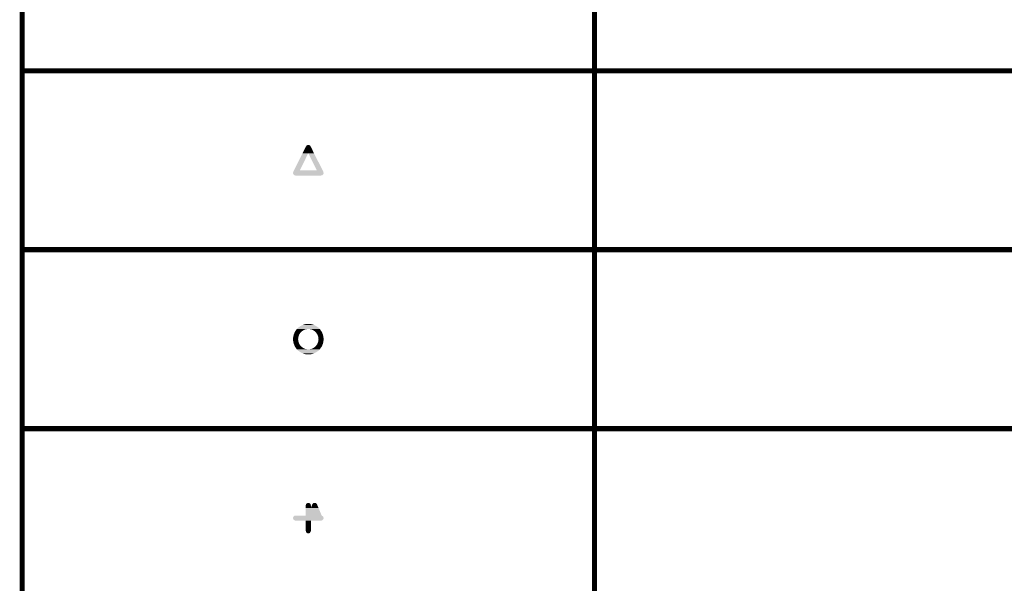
# Model space of a CAD drawing. Extents: x -16.7 to 17.3, y -13.5 to 8.5.
# Tile 33 of 37: x 8.5 to 10, y 0.1 to 1. Entities that reach past the tile are written whole.
import ezdxf

# ---------------------------------------------------------------- set-up
doc = ezdxf.new("R2010")
doc.units = 0
doc.layers.get('0').update_dxf_attribs({"linetype": 'CONTINUOUS'})
doc.layers.add('FAB_ART', color=2, linetype='CONTINUOUS')

# ---------------------------------------------------------------- blocks, each defined once
blk = doc.blocks.new('CUSTOM_5')
for points in [[(-0.004, 0.02), (-0.0036, 0.0217), (0.004, 0.02), (0.0036, 0.0217)], [(-0.004, 0.016), (-0.004, 0.02), (0.004, 0.016), (0.004, 0.02)], [(-0.004, 0.004), (-0.004, 0.016), (0.021, 0.004), (0.016, 0.016)], [(-0.0036, 0.0217), (-0.0025, 0.0231), (0.0036, 0.0217), (0.0025, 0.0231)], [(-0.0025, 0.0231), (-0.0009, 0.0239), (0.0025, 0.0231), (0.0009, 0.0239)], [(-0.0009, 0.0239), (-0.0009, 0.0239), (0.0009, 0.0239), (-0.0009, 0.0239)], [(0.004, 0.016), (0.0063, 0.0215), (0.016, 0.016), (0.0137, 0.0215)], [(0.0063, 0.0215), (0.0065, 0.0219), (0.0137, 0.0215), (0.0134, 0.0219)], [(0.0065, 0.0219), (0.0074, 0.023), (0.0134, 0.0219), (0.0127, 0.023)], [(0.0074, 0.023), (0.0077, 0.0233), (0.0127, 0.023), (0.0122, 0.0233)], [(0.0077, 0.0233), (0.0091, 0.0238), (0.0122, 0.0233), (0.0111, 0.0238)], [(0.0091, 0.0238), (0.0093, 0.0239), (0.0111, 0.0238), (0.0093, 0.0239)], [(-0.024, 0), (-0.0239, 0.0009), (0.024, 0), (0.0238, 0.0009)], [(-0.0238, -0.0009), (-0.024, 0), (0.0239, -0.0009), (0.024, 0)], [(-0.0239, 0.0009), (-0.0235, 0.0017), (0.0238, 0.0009), (0.0236, 0.0017)], [(-0.0235, 0.0017), (-0.0231, 0.0025), (0.0236, 0.0017), (0.023, 0.0025)], [(-0.0231, 0.0025), (-0.0223, 0.0031), (0.023, 0.0025), (0.0225, 0.0031)], [(-0.0223, 0.0031), (-0.0217, 0.0036), (0.0225, 0.0031), (0.0216, 0.0036)], [(-0.0217, 0.0036), (-0.0206, 0.0039), (0.0216, 0.0036), (0.0211, 0.0039)], [(-0.0206, 0.0039), (-0.02, 0.004), (0.0211, 0.0039), (0.021, 0.004)], [(-0.0236, -0.0017), (-0.0238, -0.0009), (0.0235, -0.0017), (0.0239, -0.0009)], [(-0.023, -0.0025), (-0.0236, -0.0017), (0.0231, -0.0025), (0.0235, -0.0017)], [(-0.0225, -0.0031), (-0.023, -0.0025), (0.0223, -0.0031), (0.0231, -0.0025)], [(-0.0215, -0.0036), (-0.0225, -0.0031), (0.0217, -0.0036), (0.0223, -0.0031)], [(-0.0209, -0.0039), (-0.0215, -0.0036), (0.0204, -0.0039), (0.0217, -0.0036)], [(-0.02, -0.004), (-0.0209, -0.0039), (0.02, -0.004), (0.0204, -0.0039)], [(-0.004, -0.02), (-0.004, -0.004), (0.004, -0.02), (0.004, -0.004)], [(-0.0036, -0.0217), (-0.004, -0.02), (0.0036, -0.0217), (0.004, -0.02)], [(-0.0025, -0.0231), (-0.0036, -0.0217), (0.0025, -0.0231), (0.0036, -0.0217)], [(-0.0009, -0.0239), (-0.0025, -0.0231), (0.0009, -0.0239), (0.0025, -0.0231)]]:
    blk.add_solid(points)
blk = doc.blocks.new('CUSTOM_7')
for points in [[(-0.0089, 0.0111), (-0.0036, 0.0218), (0.0089, 0.0111), (0.0036, 0.0218)], [(-0.0036, 0.0218), (-0.0025, 0.0231), (0.0036, 0.0218), (0.0025, 0.0231)], [(-0.0025, 0.0231), (-0.0024, 0.0232), (0.0025, 0.0231), (0.0024, 0.0232)], [(-0.0024, 0.0232), (-0.0009, 0.0239), (0.0024, 0.0232), (0.0009, 0.0239)], [(-0.0009, 0.0239), (0.0008, 0.0239), (0.0009, 0.0239), (0.0008, 0.0239)], [(-0.0225, -0.016), (-0.0089, 0.0111), (-0.0135, -0.016), (0, 0.0111)], [(0.0135, -0.016), (0, 0.0111), (0.0225, -0.016), (0.0089, 0.0111)], [(-0.024, -0.02), (-0.0236, -0.0182), (0.024, -0.02), (0.0236, -0.0182)], [(-0.0238, -0.0209), (-0.024, -0.02), (0.0239, -0.0209), (0.024, -0.02)], [(-0.0236, -0.0217), (-0.0238, -0.0209), (0.0235, -0.0217), (0.0239, -0.0209)], [(-0.0236, -0.0182), (-0.0225, -0.016), (0.0236, -0.0182), (0.0225, -0.016)], [(-0.023, -0.0225), (-0.0236, -0.0217), (0.0231, -0.0225), (0.0235, -0.0217)], [(-0.0225, -0.0231), (-0.023, -0.0225), (0.0223, -0.0231), (0.0231, -0.0225)], [(-0.0215, -0.0236), (-0.0225, -0.0231), (0.0217, -0.0236), (0.0223, -0.0231)], [(-0.0209, -0.0239), (-0.0215, -0.0236), (0.0204, -0.0239), (0.0217, -0.0236)], [(-0.02, -0.024), (-0.0209, -0.0239), (0.02, -0.024), (0.0204, -0.0239)]]:
    blk.add_solid(points)
blk = doc.blocks.new('CUSTOM_10')
for points in [[(-0.0184, 0.0154), (-0.0181, 0.0157), (-0.0039, 0.0154), (-0.003, 0.0157)], [(-0.0181, 0.0157), (-0.0178, 0.016), (-0.0028, 0.0157), (0, 0.016)], [(-0.0181, 0.0157), (-0.0181, 0.0157), (-0.003, 0.0157), (-0.0028, 0.0157)], [(-0.0178, 0.016), (-0.0157, 0.0181), (0.0178, 0.016), (0.0157, 0.0181)], [(-0.0157, 0.0181), (-0.0154, 0.0184), (0.0157, 0.0181), (0.0154, 0.0184)], [(-0.0154, 0.0184), (-0.0152, 0.0186), (0.0154, 0.0184), (0.0152, 0.0186)], [(-0.0152, 0.0186), (-0.0123, 0.0206), (0.0152, 0.0186), (0.0123, 0.0206)], [(-0.0123, 0.0206), (-0.012, 0.0208), (0.0123, 0.0206), (0.012, 0.0208)], [(-0.012, 0.0208), (-0.0117, 0.0209), (0.012, 0.0208), (0.0117, 0.0209)], [(-0.0117, 0.0209), (-0.0085, 0.0224), (0.0117, 0.0209), (0.0085, 0.0224)], [(-0.0085, 0.0224), (-0.0082, 0.0226), (0.0085, 0.0224), (0.0082, 0.0226)], [(-0.0082, 0.0226), (-0.0079, 0.0227), (0.0082, 0.0226), (0.0079, 0.0227)], [(-0.0079, 0.0227), (-0.0045, 0.0236), (0.0079, 0.0227), (0.0045, 0.0236)], [(-0.0045, 0.0236), (-0.0042, 0.0236), (0.0045, 0.0236), (0.0042, 0.0236)], [(-0.0042, 0.0236), (-0.0038, 0.0237), (0.0042, 0.0236), (0.0038, 0.0237)], [(-0.0038, 0.0237), (-0.0003, 0.024), (0.0038, 0.0237), (0.0003, 0.024)], [(-0.0003, 0.024), (0, 0.024), (0.0003, 0.024), (0, 0.024)], [(0.0028, 0.0157), (0, 0.016), (0.0181, 0.0157), (0.0178, 0.016)], [(0.0039, 0.0154), (0.003, 0.0157), (0.0184, 0.0154), (0.0181, 0.0157)], [(-0.024, 0.0003), (-0.0238, 0.0028), (-0.016, 0.0003), (-0.0157, 0.0028)], [(-0.024, 0.0002), (-0.024, 0.0003), (-0.016, 0.0002), (-0.016, 0.0003)], [(-0.024, 0), (-0.024, 0.0002), (-0.016, 0), (-0.016, 0.0002)], [(-0.024, -0.0002), (-0.024, 0), (-0.016, -0.0002), (-0.016, 0)], [(-0.0238, 0.0028), (-0.0237, 0.0038), (-0.0157, 0.0028), (-0.0155, 0.0038)], [(-0.0237, 0.0038), (-0.0236, 0.0042), (-0.0155, 0.0038), (-0.0154, 0.0042)], [(-0.0236, 0.0045), (-0.0233, 0.0055), (-0.0153, 0.0045), (-0.015, 0.0055)], [(-0.0236, 0.0042), (-0.0236, 0.0045), (-0.0154, 0.0042), (-0.0153, 0.0045)], [(-0.0233, 0.0055), (-0.0227, 0.0079), (-0.015, 0.0055), (-0.0139, 0.0079)], [(-0.0227, 0.0079), (-0.0226, 0.008), (-0.0139, 0.0079), (-0.0138, 0.008)], [(-0.0226, 0.0082), (-0.0224, 0.0085), (-0.0137, 0.0082), (-0.0135, 0.0085)], [(-0.0226, 0.008), (-0.0226, 0.0082), (-0.0138, 0.008), (-0.0137, 0.0082)], [(-0.0224, 0.0085), (-0.0216, 0.0103), (-0.0135, 0.0085), (-0.0122, 0.0103)], [(-0.0216, 0.0103), (-0.0209, 0.0117), (-0.0122, 0.0103), (-0.0108, 0.0117)], [(-0.0209, 0.0117), (-0.0208, 0.012), (-0.0108, 0.0117), (-0.0105, 0.012)], [(-0.0208, 0.012), (-0.0206, 0.0122), (-0.0105, 0.012), (-0.0103, 0.0122)], [(-0.0206, 0.0123), (-0.0195, 0.0138), (-0.0102, 0.0123), (-0.008, 0.0138)], [(-0.0206, 0.0122), (-0.0206, 0.0123), (-0.0103, 0.0122), (-0.0102, 0.0123)], [(-0.0195, 0.0138), (-0.0187, 0.015), (-0.008, 0.0138), (-0.0055, 0.015)], [(-0.0187, 0.015), (-0.0186, 0.0152), (-0.0055, 0.015), (-0.005, 0.0152)], [(-0.0186, 0.0152), (-0.0184, 0.0154), (-0.005, 0.0152), (-0.0039, 0.0154)], [(0.005, 0.0152), (0.0039, 0.0154), (0.0186, 0.0152), (0.0184, 0.0154)], [(0.0055, 0.015), (0.005, 0.0152), (0.0187, 0.015), (0.0186, 0.0152)], [(0.008, 0.0138), (0.0055, 0.015), (0.0195, 0.0138), (0.0187, 0.015)], [(0.0102, 0.0123), (0.008, 0.0138), (0.0206, 0.0123), (0.0195, 0.0138)], [(0.0103, 0.0122), (0.0102, 0.0123), (0.0206, 0.0122), (0.0206, 0.0123)], [(0.0105, 0.012), (0.0103, 0.0122), (0.0208, 0.012), (0.0206, 0.0122)], [(0.0108, 0.0117), (0.0105, 0.012), (0.0209, 0.0117), (0.0208, 0.012)], [(0.0122, 0.0103), (0.0108, 0.0117), (0.0216, 0.0103), (0.0209, 0.0117)], [(0.0135, 0.0085), (0.0122, 0.0103), (0.0224, 0.0085), (0.0216, 0.0103)], [(0.0137, 0.0082), (0.0135, 0.0085), (0.0226, 0.0082), (0.0224, 0.0085)], [(0.0138, 0.008), (0.0137, 0.0082), (0.0226, 0.008), (0.0226, 0.0082)], [(0.0139, 0.0079), (0.0138, 0.008), (0.0227, 0.0079), (0.0226, 0.008)], [(0.015, 0.0055), (0.0139, 0.0079), (0.0233, 0.0055), (0.0227, 0.0079)], [(0.0153, 0.0045), (0.015, 0.0055), (0.0236, 0.0045), (0.0233, 0.0055)], [(0.0154, 0.0042), (0.0153, 0.0045), (0.0236, 0.0042), (0.0236, 0.0045)], [(0.0155, 0.0038), (0.0154, 0.0042), (0.0237, 0.0038), (0.0236, 0.0042)], [(0.0157, 0.0028), (0.0155, 0.0038), (0.0238, 0.0028), (0.0237, 0.0038)], [(0.016, 0.0003), (0.0157, 0.0028), (0.024, 0.0003), (0.0238, 0.0028)], [(0.016, 0.0002), (0.016, 0.0003), (0.024, 0.0002), (0.024, 0.0003)], [(0.016, 0), (0.016, 0.0002), (0.024, 0), (0.024, 0.0002)], [(0.016, -0.0002), (0.016, 0), (0.024, -0.0002), (0.024, 0)], [(-0.024, -0.0003), (-0.024, -0.0002), (-0.016, -0.0003), (-0.016, -0.0002)], [(-0.0238, -0.0028), (-0.024, -0.0003), (-0.0157, -0.0028), (-0.016, -0.0003)], [(-0.0237, -0.0038), (-0.0238, -0.0028), (-0.0155, -0.0038), (-0.0157, -0.0028)], [(-0.0236, -0.0042), (-0.0237, -0.0038), (-0.0154, -0.0042), (-0.0155, -0.0038)], [(-0.0236, -0.0045), (-0.0236, -0.0042), (-0.0153, -0.0045), (-0.0154, -0.0042)], [(-0.0233, -0.0055), (-0.0236, -0.0045), (-0.015, -0.0055), (-0.0153, -0.0045)], [(-0.0227, -0.0079), (-0.0233, -0.0055), (-0.0139, -0.0079), (-0.015, -0.0055)], [(-0.0226, -0.008), (-0.0227, -0.0079), (-0.0138, -0.008), (-0.0139, -0.0079)], [(-0.0226, -0.0082), (-0.0226, -0.008), (-0.0137, -0.0082), (-0.0138, -0.008)], [(-0.0224, -0.0085), (-0.0226, -0.0082), (-0.0135, -0.0085), (-0.0137, -0.0082)], [(-0.0216, -0.0103), (-0.0224, -0.0085), (-0.0122, -0.0103), (-0.0135, -0.0085)], [(-0.0209, -0.0117), (-0.0216, -0.0103), (-0.0108, -0.0117), (-0.0122, -0.0103)], [(-0.0208, -0.012), (-0.0209, -0.0117), (-0.0105, -0.012), (-0.0108, -0.0117)], [(-0.0206, -0.0122), (-0.0208, -0.012), (-0.0103, -0.0122), (-0.0105, -0.012)], [(-0.0206, -0.0123), (-0.0206, -0.0122), (-0.0102, -0.0123), (-0.0103, -0.0122)], [(-0.0195, -0.0138), (-0.0206, -0.0123), (-0.008, -0.0138), (-0.0102, -0.0123)], [(-0.0187, -0.015), (-0.0195, -0.0138), (-0.0055, -0.015), (-0.008, -0.0138)], [(-0.0186, -0.0152), (-0.0187, -0.015), (-0.005, -0.0152), (-0.0055, -0.015)], [(-0.0184, -0.0154), (-0.0186, -0.0152), (-0.0039, -0.0154), (-0.005, -0.0152)], [(-0.0181, -0.0157), (-0.0184, -0.0154), (-0.003, -0.0157), (-0.0039, -0.0154)], [(0.003, -0.0157), (0.0039, -0.0154), (0.0181, -0.0157), (0.0184, -0.0154)], [(0.0039, -0.0154), (0.005, -0.0152), (0.0184, -0.0154), (0.0186, -0.0152)], [(0.005, -0.0152), (0.0055, -0.015), (0.0186, -0.0152), (0.0187, -0.015)], [(0.0055, -0.015), (0.008, -0.0138), (0.0187, -0.015), (0.0195, -0.0138)], [(0.008, -0.0138), (0.0102, -0.0123), (0.0195, -0.0138), (0.0206, -0.0123)], [(0.0102, -0.0123), (0.0103, -0.0122), (0.0206, -0.0123), (0.0206, -0.0122)], [(0.0103, -0.0122), (0.0105, -0.012), (0.0206, -0.0122), (0.0208, -0.012)], [(0.0105, -0.012), (0.0108, -0.0117), (0.0208, -0.012), (0.0209, -0.0117)], [(0.0108, -0.0117), (0.0122, -0.0103), (0.0209, -0.0117), (0.0216, -0.0103)], [(0.0122, -0.0103), (0.0135, -0.0085), (0.0216, -0.0103), (0.0224, -0.0085)], [(0.0135, -0.0085), (0.0137, -0.0082), (0.0224, -0.0085), (0.0226, -0.0082)], [(0.0137, -0.0082), (0.0138, -0.008), (0.0226, -0.0082), (0.0226, -0.008)], [(0.0138, -0.008), (0.0139, -0.0079), (0.0226, -0.008), (0.0227, -0.0079)], [(0.0139, -0.0079), (0.015, -0.0055), (0.0227, -0.0079), (0.0233, -0.0055)], [(0.015, -0.0055), (0.0153, -0.0045), (0.0233, -0.0055), (0.0236, -0.0045)], [(0.0153, -0.0045), (0.0154, -0.0042), (0.0236, -0.0045), (0.0236, -0.0042)], [(0.0154, -0.0042), (0.0155, -0.0038), (0.0236, -0.0042), (0.0237, -0.0038)], [(0.0155, -0.0038), (0.0157, -0.0028), (0.0237, -0.0038), (0.0238, -0.0028)], [(0.0157, -0.0028), (0.016, -0.0003), (0.0238, -0.0028), (0.024, -0.0003)], [(0.016, -0.0003), (0.016, -0.0002), (0.024, -0.0003), (0.024, -0.0002)], [(-0.0178, -0.016), (-0.0181, -0.0157), (0, -0.016), (-0.0028, -0.0157)], [(-0.0181, -0.0157), (-0.0181, -0.0157), (-0.0028, -0.0157), (-0.003, -0.0157)], [(-0.0157, -0.0181), (-0.0178, -0.016), (0.0157, -0.0181), (0.0178, -0.016)], [(-0.0154, -0.0184), (-0.0157, -0.0181), (0.0154, -0.0184), (0.0157, -0.0181)], [(-0.0152, -0.0186), (-0.0154, -0.0184), (0.0152, -0.0186), (0.0154, -0.0184)], [(-0.0123, -0.0206), (-0.0152, -0.0186), (0.0123, -0.0206), (0.0152, -0.0186)], [(-0.012, -0.0208), (-0.0123, -0.0206), (0.012, -0.0208), (0.0123, -0.0206)], [(-0.0117, -0.0209), (-0.012, -0.0208), (0.0117, -0.0209), (0.012, -0.0208)], [(-0.0085, -0.0224), (-0.0117, -0.0209), (0.0085, -0.0224), (0.0117, -0.0209)], [(-0.0082, -0.0226), (-0.0085, -0.0224), (0.0082, -0.0226), (0.0085, -0.0224)], [(-0.0079, -0.0227), (-0.0082, -0.0226), (0.0079, -0.0227), (0.0082, -0.0226)], [(-0.0045, -0.0236), (-0.0079, -0.0227), (0.0045, -0.0236), (0.0079, -0.0227)], [(-0.0042, -0.0236), (-0.0045, -0.0236), (0.0042, -0.0236), (0.0045, -0.0236)], [(-0.0038, -0.0237), (-0.0042, -0.0236), (0.0038, -0.0237), (0.0042, -0.0236)], [(-0.0003, -0.024), (-0.0038, -0.0237), (0.0003, -0.024), (0.0038, -0.0237)], [(0, -0.024), (-0.0003, -0.024), (0, -0.024), (0.0003, -0.024)], [(0, -0.016), (0.0028, -0.0157), (0.0178, -0.016), (0.0181, -0.0157)]]:
    blk.add_solid(points)

msp = doc.modelspace()

# ---------------------------------------------------------------- linework, layer by layer
at = {"layer": 'FAB_ART', "const_width": 0.008}
for points in [[(8.4725, -0.748), (8.4725, 2.874), (15.1995, 2.874), (15.1995, -0.748), (8.4725, -0.748)], [(9.3715, 2.343), (9.3715, -0.748)], [(8.4725, 0.938), (15.1995, 0.938)], [(8.4725, 0.657), (15.1995, 0.657)], [(8.4725, 0.376), (15.1995, 0.376)]]:
    msp.add_lwpolyline(points, dxfattribs=at)

# ---------------------------------------------------------------- block references
at = {"layer": 'FAB_ART'}
for name, p in [('CUSTOM_7', (8.922, 0.7975)), ('CUSTOM_10', (8.922, 0.5165)), ('CUSTOM_5', (8.922, 0.2355))]:
    msp.add_blockref(name, p, dxfattribs=at)

doc.saveas('drawing.dxf')
